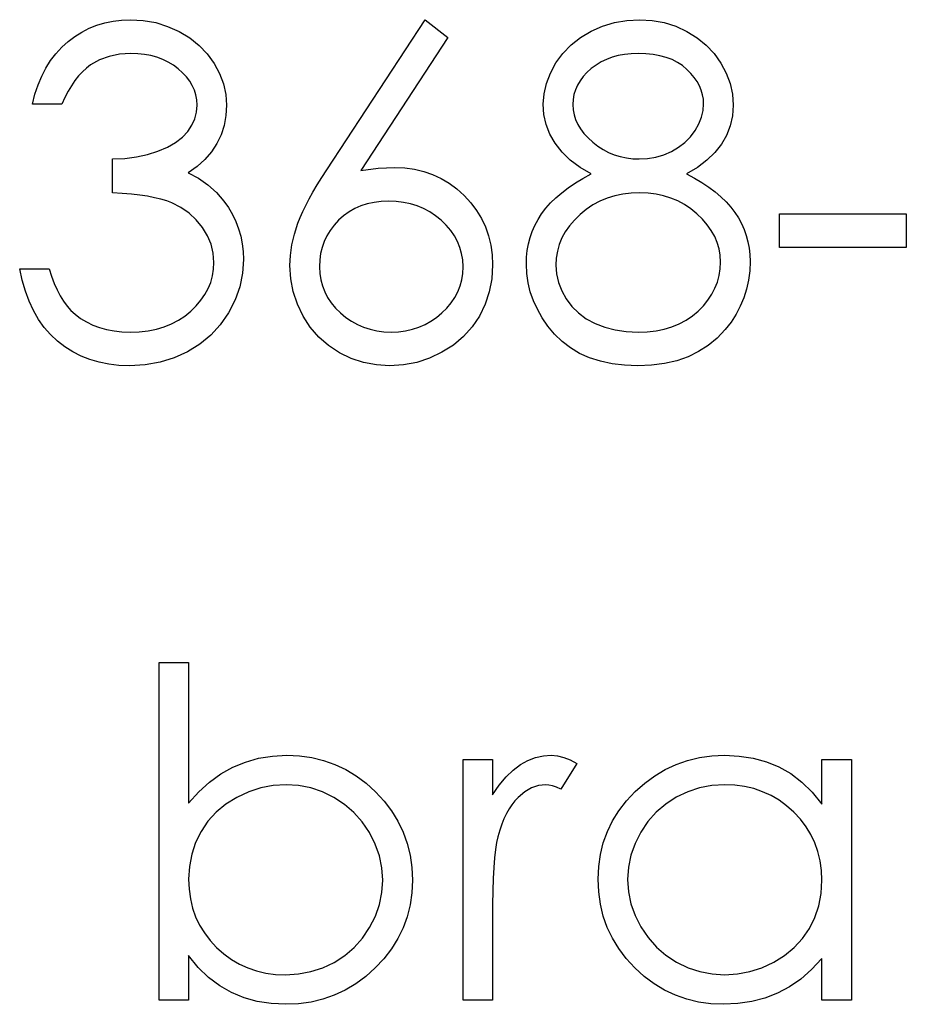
# Model space of a CAD drawing. Header units: inches. Extents: x 1687 to 2505, y -239 to -56.
# Tile 222 of 256: x 1860.222 to 1860.593, y -89.507 to -89.095. Entities that reach past the tile are written whole.
import ezdxf

# ---------------------------------------------------------------- set-up
doc = ezdxf.new("R2010")
doc.units = ezdxf.units.IN
doc.header["$LTSCALE"] = 0.5
doc.header["$MEASUREMENT"] = 0

msp = doc.modelspace()

# ---------------------------------------------------------------- linework, layer by layer
at = {"color": 7, "linetype": 'Continuous'}
for p, q in [((1860.2538, -89.09731), (1860.25714, -89.09632)), ((1860.25714, -89.09632), (1860.26059, -89.0956)), ((1860.26059, -89.0956), (1860.26415, -89.09516)), ((1860.26415, -89.09516), (1860.26785, -89.09502)), ((1860.26785, -89.09502), (1860.27324, -89.09532)), ((1860.27324, -89.09532), (1860.27843, -89.09626)), ((1860.27843, -89.09626), (1860.28342, -89.09781)), ((1860.35, -89.1579), (1860.39113, -89.09502)), ((1860.39113, -89.09502), (1860.40065, -89.1025)), ((1860.46544, -89.09772), (1860.47043, -89.09623)), ((1860.47043, -89.09623), (1860.4756, -89.09532)), ((1860.4756, -89.09532), (1860.48098, -89.09502)), ((1860.48098, -89.09502), (1860.48622, -89.09532)), ((1860.48622, -89.09532), (1860.49125, -89.09623)), ((1860.49125, -89.09623), (1860.49608, -89.09778)), ((1860.24458, -89.10203), (1860.24754, -89.10018)), ((1860.24754, -89.10018), (1860.2506, -89.09861)), ((1860.2506, -89.09861), (1860.2538, -89.09731)), ((1860.28342, -89.09781), (1860.28825, -89.09996)), ((1860.28825, -89.09996), (1860.29272, -89.10264)), ((1860.45619, -89.1025), (1860.46063, -89.09985)), ((1860.46063, -89.09985), (1860.46544, -89.09772)), ((1860.49608, -89.09778), (1860.50071, -89.0999)), ((1860.50071, -89.0999), (1860.50502, -89.10255)), ((1860.23912, -89.10658), (1860.24177, -89.10418)), ((1860.24177, -89.10418), (1860.24458, -89.10203)), ((1860.29272, -89.10264), (1860.29664, -89.10576)), ((1860.40065, -89.1025), (1860.36424, -89.15817)), ((1860.45227, -89.10559), (1860.45619, -89.1025)), ((1860.50502, -89.10255), (1860.5088, -89.10567)), ((1860.23448, -89.11216), (1860.23669, -89.10926)), ((1860.23669, -89.10926), (1860.23912, -89.10658)), ((1860.26802, -89.10915), (1860.26333, -89.10946)), ((1860.27094, -89.10926), (1860.26802, -89.10915)), ((1860.27376, -89.10957), (1860.27094, -89.10926)), ((1860.29664, -89.10576), (1860.30004, -89.10932)), ((1860.30004, -89.10932), (1860.30291, -89.11329)), ((1860.44592, -89.11313), (1860.44885, -89.10912)), ((1860.44885, -89.10912), (1860.45227, -89.10559)), ((1860.47739, -89.10926), (1860.47463, -89.10954)), ((1860.48029, -89.10915), (1860.47739, -89.10926)), ((1860.48354, -89.10926), (1860.48029, -89.10915)), ((1860.48658, -89.10957), (1860.48354, -89.10926)), ((1860.5088, -89.10567), (1860.51211, -89.10921)), ((1860.51211, -89.10921), (1860.51493, -89.11318)), ((1860.23252, -89.11531), (1860.23448, -89.11216)), ((1860.25491, -89.11186), (1860.25118, -89.11398)), ((1860.25894, -89.11037), (1860.25491, -89.11186)), ((1860.26333, -89.10946), (1860.25894, -89.11037)), ((1860.27644, -89.11006), (1860.27376, -89.10957)), ((1860.27898, -89.11075), (1860.27644, -89.11006)), ((1860.28141, -89.11166), (1860.27898, -89.11075)), ((1860.2837, -89.11277), (1860.28141, -89.11166)), ((1860.28585, -89.11406), (1860.2837, -89.11277)), ((1860.30291, -89.11329), (1860.30517, -89.11754)), ((1860.4436, -89.11735), (1860.44592, -89.11313)), ((1860.46486, -89.11271), (1860.46273, -89.11401)), ((1860.46709, -89.11164), (1860.46486, -89.11271)), ((1860.46949, -89.11072), (1860.46709, -89.11164)), ((1860.47201, -89.11003), (1860.46949, -89.11072)), ((1860.47463, -89.10954), (1860.47201, -89.11003)), ((1860.48942, -89.11009), (1860.48658, -89.10957)), ((1860.49207, -89.11081), (1860.48942, -89.11009)), ((1860.49453, -89.11175), (1860.49207, -89.11081)), ((1860.49679, -89.11291), (1860.49453, -89.11175)), ((1860.49884, -89.11426), (1860.49679, -89.11291)), ((1860.51493, -89.11318), (1860.51719, -89.1174)), ((1860.23075, -89.1187), (1860.23252, -89.11531)), ((1860.24779, -89.11683), (1860.24618, -89.11854)), ((1860.24944, -89.11531), (1860.24779, -89.11683)), ((1860.25118, -89.11398), (1860.24944, -89.11531)), ((1860.28787, -89.11558), (1860.28585, -89.11406)), ((1860.28972, -89.11721), (1860.28787, -89.11558)), ((1860.29132, -89.11892), (1860.28972, -89.11721)), ((1860.30517, -89.11754), (1860.3068, -89.12188)), ((1860.44192, -89.12166), (1860.4436, -89.11735)), ((1860.4589, -89.11713), (1860.45732, -89.11881)), ((1860.46072, -89.1155), (1860.4589, -89.11713)), ((1860.46273, -89.11401), (1860.46072, -89.1155)), ((1860.50069, -89.1158), (1860.49884, -89.11426)), ((1860.50234, -89.11749), (1860.50069, -89.1158)), ((1860.50378, -89.1192), (1860.50234, -89.11749)), ((1860.51719, -89.1174), (1860.51879, -89.12177)), ((1860.22924, -89.12235), (1860.23075, -89.1187)), ((1860.24467, -89.1205), (1860.24318, -89.12265)), ((1860.24618, -89.11854), (1860.24467, -89.1205)), ((1860.29267, -89.12072), (1860.29132, -89.11892)), ((1860.29377, -89.12257), (1860.29267, -89.12072)), ((1860.44093, -89.12599), (1860.44192, -89.12166)), ((1860.456, -89.12058), (1860.45489, -89.12243)), ((1860.45732, -89.11881), (1860.456, -89.12058)), ((1860.50496, -89.12094), (1860.50378, -89.1192)), ((1860.50596, -89.12273), (1860.50496, -89.12094)), ((1860.51879, -89.12177), (1860.51976, -89.12621)), ((1860.22791, -89.12621), (1860.22924, -89.12235)), ((1860.2418, -89.125), (1860.24047, -89.12756)), ((1860.24318, -89.12265), (1860.2418, -89.125)), ((1860.29463, -89.12453), (1860.29377, -89.12257)), ((1860.29524, -89.12651), (1860.29463, -89.12453)), ((1860.3068, -89.12188), (1860.30777, -89.12629)), ((1860.45406, -89.12436), (1860.45346, -89.12635)), ((1860.45489, -89.12243), (1860.45406, -89.12436)), ((1860.50673, -89.12458), (1860.50596, -89.12273)), ((1860.50728, -89.12643), (1860.50673, -89.12458)), ((1860.22683, -89.13035), (1860.22791, -89.12621)), ((1860.24047, -89.12756), (1860.2392, -89.13035)), ((1860.29562, -89.12861), (1860.29524, -89.12651)), ((1860.29573, -89.13076), (1860.29562, -89.12861)), ((1860.30777, -89.12629), (1860.3081, -89.13082)), ((1860.44059, -89.13038), (1860.44093, -89.12599)), ((1860.45307, -89.12842), (1860.45296, -89.13057)), ((1860.45346, -89.12635), (1860.45307, -89.12842)), ((1860.50761, -89.12834), (1860.50728, -89.12643)), ((1860.50773, -89.1303), (1860.50761, -89.12834)), ((1860.51976, -89.12621), (1860.52009, -89.13076)), ((1860.2392, -89.13035), (1860.22683, -89.13035)), ((1860.29477, -89.13651), (1860.29548, -89.13369)), ((1860.29548, -89.13369), (1860.29573, -89.13076)), ((1860.3081, -89.13082), (1860.30785, -89.13518)), ((1860.4409, -89.13468), (1860.44059, -89.13038)), ((1860.45296, -89.13057), (1860.4531, -89.13272)), ((1860.4531, -89.13272), (1860.45348, -89.13479)), ((1860.50684, -89.13587), (1860.5075, -89.13308)), ((1860.5075, -89.13308), (1860.50773, -89.1303)), ((1860.52009, -89.13076), (1860.51979, -89.13524)), ((1860.29355, -89.13918), (1860.29477, -89.13651)), ((1860.30785, -89.13518), (1860.30711, -89.13929)), ((1860.44186, -89.13885), (1860.4409, -89.13468)), ((1860.45348, -89.13479), (1860.45412, -89.13684)), ((1860.45412, -89.13684), (1860.45506, -89.13883)), ((1860.50571, -89.13863), (1860.50684, -89.13587)), ((1860.51979, -89.13524), (1860.51888, -89.13946)), ((1860.2896, -89.14418), (1860.29184, -89.14178)), ((1860.29184, -89.14178), (1860.29355, -89.13918)), ((1860.30711, -89.13929), (1860.30584, -89.14319)), ((1860.44341, -89.14288), (1860.44186, -89.13885)), ((1860.45506, -89.13883), (1860.45622, -89.14076)), ((1860.45622, -89.14076), (1860.45765, -89.14266)), ((1860.5022, -89.14404), (1860.50416, -89.14142)), ((1860.50416, -89.14142), (1860.50571, -89.13863)), ((1860.51888, -89.13946), (1860.51733, -89.14343)), ((1860.28339, -89.14832), (1860.28679, -89.14636)), ((1860.28679, -89.14636), (1860.2896, -89.14418)), ((1860.30584, -89.14319), (1860.30407, -89.14686)), ((1860.44562, -89.14677), (1860.44341, -89.14288)), ((1860.45765, -89.14266), (1860.45934, -89.14448)), ((1860.45934, -89.14448), (1860.4613, -89.14628)), ((1860.4613, -89.14628), (1860.46342, -89.14793)), ((1860.49726, -89.1484), (1860.49991, -89.14636)), ((1860.49991, -89.14636), (1860.5022, -89.14404)), ((1860.51733, -89.14343), (1860.51521, -89.14716)), ((1860.275, -89.15149), (1860.27939, -89.15006)), ((1860.27939, -89.15006), (1860.28339, -89.14832)), ((1860.30181, -89.15028), (1860.29904, -89.15348)), ((1860.30407, -89.14686), (1860.30181, -89.15028)), ((1860.44846, -89.15045), (1860.44562, -89.14677)), ((1860.45191, -89.15379), (1860.44846, -89.15045)), ((1860.46342, -89.14793), (1860.46566, -89.14937)), ((1860.46566, -89.14937), (1860.46795, -89.15056)), ((1860.46795, -89.15056), (1860.47035, -89.15155)), ((1860.49103, -89.15152), (1860.49425, -89.15014)), ((1860.49425, -89.15014), (1860.49726, -89.1484)), ((1860.51245, -89.15064), (1860.50911, -89.15384)), ((1860.51521, -89.14716), (1860.51245, -89.15064)), ((1860.2604, -89.15332), (1860.26551, -89.15312)), ((1860.2604, -89.16745), (1860.2604, -89.15332)), ((1860.26551, -89.15312), (1860.27037, -89.15249)), ((1860.27037, -89.15249), (1860.275, -89.15149)), ((1860.29904, -89.15348), (1860.29579, -89.15644)), ((1860.456, -89.15685), (1860.45191, -89.15379)), ((1860.47035, -89.15155), (1860.47283, -89.15232)), ((1860.47283, -89.15232), (1860.4754, -89.15288)), ((1860.4754, -89.15288), (1860.47805, -89.15321)), ((1860.47805, -89.15321), (1860.48078, -89.15332)), ((1860.48078, -89.15332), (1860.48429, -89.15312)), ((1860.48429, -89.15312), (1860.48771, -89.15252)), ((1860.48771, -89.15252), (1860.49103, -89.15152)), ((1860.50911, -89.15384), (1860.5051, -89.15685)), ((1860.29579, -89.15644), (1860.29201, -89.15917)), ((1860.34793, -89.1611), (1860.35, -89.1579)), ((1860.36424, -89.15817), (1860.37153, -89.15718)), ((1860.37153, -89.15718), (1860.37851, -89.15685)), ((1860.37851, -89.15685), (1860.38271, -89.15704)), ((1860.38271, -89.15704), (1860.38674, -89.1576)), ((1860.38674, -89.1576), (1860.3906, -89.15851)), ((1860.3906, -89.15851), (1860.3943, -89.1598)), ((1860.46072, -89.15958), (1860.456, -89.15685)), ((1860.5051, -89.15685), (1860.50052, -89.15958)), ((1860.29201, -89.15917), (1860.29634, -89.1614)), ((1860.29634, -89.1614), (1860.30029, -89.16411)), ((1860.346, -89.16419), (1860.34793, -89.1611)), ((1860.3943, -89.1598), (1860.39784, -89.16146)), ((1860.39784, -89.16146), (1860.40123, -89.16347)), ((1860.45404, -89.16336), (1860.45724, -89.16143)), ((1860.45724, -89.16143), (1860.46072, -89.15958)), ((1860.50052, -89.15958), (1860.50389, -89.16138)), ((1860.50389, -89.16138), (1860.50701, -89.16323)), ((1860.30029, -89.16411), (1860.30382, -89.16728)), ((1860.34426, -89.16715), (1860.346, -89.16419)), ((1860.40123, -89.16347), (1860.40443, -89.16588)), ((1860.40443, -89.16588), (1860.4075, -89.16864)), ((1860.44835, -89.16742), (1860.45106, -89.16535)), ((1860.45106, -89.16535), (1860.45404, -89.16336)), ((1860.50701, -89.16323), (1860.50988, -89.16516)), ((1860.50988, -89.16516), (1860.51253, -89.16712)), ((1860.51253, -89.16712), (1860.51496, -89.16916)), ((1860.26446, -89.1677), (1860.2604, -89.16745)), ((1860.26827, -89.16803), (1860.26446, -89.1677)), ((1860.27177, -89.16844), (1860.26827, -89.16803)), ((1860.275, -89.16894), (1860.27177, -89.16844)), ((1860.27798, -89.16952), (1860.275, -89.16894)), ((1860.28066, -89.17015), (1860.27798, -89.16952)), ((1860.28309, -89.1709), (1860.28066, -89.17015)), ((1860.28522, -89.17173), (1860.28309, -89.1709)), ((1860.30382, -89.16728), (1860.30694, -89.17093)), ((1860.30694, -89.17093), (1860.30887, -89.17369)), ((1860.34125, -89.17275), (1860.34266, -89.17002)), ((1860.34266, -89.17002), (1860.34426, -89.16715)), ((1860.37277, -89.17112), (1860.36979, -89.17148)), ((1860.37592, -89.17098), (1860.37277, -89.17112)), ((1860.37909, -89.17112), (1860.37592, -89.17098)), ((1860.38213, -89.17148), (1860.37909, -89.17112)), ((1860.4075, -89.16864), (1860.41029, -89.17167)), ((1860.44363, -89.17173), (1860.44587, -89.16955)), ((1860.44587, -89.16955), (1860.44835, -89.16742)), ((1860.46428, -89.17101), (1860.46135, -89.17258)), ((1860.46734, -89.16971), (1860.46428, -89.17101)), ((1860.47054, -89.16872), (1860.46734, -89.16971)), ((1860.47391, -89.16803), (1860.47054, -89.16872)), ((1860.47742, -89.16759), (1860.47391, -89.16803)), ((1860.48109, -89.16745), (1860.47742, -89.16759)), ((1860.48451, -89.16759), (1860.48109, -89.16745)), ((1860.4878, -89.168), (1860.48451, -89.16759)), ((1860.49097, -89.16869), (1860.4878, -89.168)), ((1860.49401, -89.16966), (1860.49097, -89.16869)), ((1860.49693, -89.1709), (1860.49401, -89.16966)), ((1860.49972, -89.17242), (1860.49693, -89.1709)), ((1860.51496, -89.16916), (1860.51714, -89.17129)), ((1860.28902, -89.17366), (1860.28522, -89.17173)), ((1860.29245, -89.17601), (1860.28902, -89.17366)), ((1860.30887, -89.17369), (1860.31053, -89.17656)), ((1860.3389, -89.17786), (1860.33998, -89.17534)), ((1860.33998, -89.17534), (1860.34125, -89.17275)), ((1860.3617, -89.1741), (1860.35933, -89.17548)), ((1860.36424, -89.17297), (1860.3617, -89.1741)), ((1860.36695, -89.17211), (1860.36424, -89.17297)), ((1860.36979, -89.17148), (1860.36695, -89.17211)), ((1860.38506, -89.17211), (1860.38213, -89.17148)), ((1860.38787, -89.17297), (1860.38506, -89.17211)), ((1860.39055, -89.1741), (1860.38787, -89.17297)), ((1860.39312, -89.17548), (1860.39055, -89.1741)), ((1860.41029, -89.17167), (1860.41272, -89.17487)), ((1860.41272, -89.17487), (1860.41476, -89.17824)), ((1860.43993, -89.17628), (1860.44167, -89.17396)), ((1860.44167, -89.17396), (1860.44363, -89.17173)), ((1860.45859, -89.17443), (1860.456, -89.17656)), ((1860.46135, -89.17258), (1860.45859, -89.17443)), ((1860.50237, -89.17421), (1860.49972, -89.17242)), ((1860.50491, -89.17628), (1860.50237, -89.17421)), ((1860.51714, -89.17129), (1860.51907, -89.17344)), ((1860.51907, -89.17344), (1860.52078, -89.17568)), ((1860.29543, -89.17879), (1860.29245, -89.17601)), ((1860.29802, -89.182), (1860.29543, -89.17879)), ((1860.31053, -89.17656), (1860.31196, -89.17948)), ((1860.31196, -89.17948), (1860.31312, -89.18252)), ((1860.33797, -89.18023), (1860.3389, -89.17786)), ((1860.355, -89.17899), (1860.35312, -89.18103)), ((1860.35709, -89.17711), (1860.355, -89.17899)), ((1860.35933, -89.17548), (1860.35709, -89.17711)), ((1860.39557, -89.17711), (1860.39312, -89.17548)), ((1860.39792, -89.17899), (1860.39557, -89.17711)), ((1860.40005, -89.18103), (1860.39792, -89.17899)), ((1860.41476, -89.17824), (1860.41641, -89.18178)), ((1860.43714, -89.18111), (1860.43844, -89.17866)), ((1860.43844, -89.17866), (1860.43993, -89.17628)), ((1860.45362, -89.17888), (1860.45158, -89.18128)), ((1860.456, -89.17656), (1860.45362, -89.17888)), ((1860.50723, -89.17852), (1860.50491, -89.17628)), ((1860.50924, -89.18084), (1860.50723, -89.17852)), ((1860.52078, -89.17568), (1860.52227, -89.17797)), ((1860.52227, -89.17797), (1860.52357, -89.18034)), ((1860.53952, -89.17628), (1860.59252, -89.17628)), ((1860.53952, -89.19042), (1860.53952, -89.17628)), ((1860.59252, -89.17628), (1860.59252, -89.19042)), ((1860.30012, -89.18545), (1860.29802, -89.182)), ((1860.31312, -89.18252), (1860.31401, -89.18561)), ((1860.3365, -89.18481), (1860.33797, -89.18023)), ((1860.35149, -89.18321), (1860.35011, -89.18547)), ((1860.35312, -89.18103), (1860.35149, -89.18321)), ((1860.40189, -89.18321), (1860.40005, -89.18103)), ((1860.40347, -89.18547), (1860.40189, -89.18321)), ((1860.41641, -89.18178), (1860.41771, -89.1855)), ((1860.43513, -89.18622), (1860.43604, -89.18363)), ((1860.43604, -89.18363), (1860.43714, -89.18111)), ((1860.45158, -89.18128), (1860.44984, -89.18379)), ((1860.51093, -89.18324), (1860.50924, -89.18084)), ((1860.51234, -89.18572), (1860.51093, -89.18324)), ((1860.52357, -89.18034), (1860.52467, -89.1828)), ((1860.52467, -89.1828), (1860.52556, -89.18531)), ((1860.30161, -89.18904), (1860.30012, -89.18545)), ((1860.31401, -89.18561), (1860.31464, -89.18879)), ((1860.33545, -89.18928), (1860.3365, -89.18481)), ((1860.35011, -89.18547), (1860.34898, -89.18785)), ((1860.40477, -89.18785), (1860.40347, -89.18547)), ((1860.41771, -89.1855), (1860.41865, -89.18939)), ((1860.43444, -89.1889), (1860.43513, -89.18622)), ((1860.44843, -89.18639), (1860.4473, -89.18909)), ((1860.44984, -89.18379), (1860.44843, -89.18639)), ((1860.51341, -89.18829), (1860.51234, -89.18572)), ((1860.52556, -89.18531), (1860.52627, -89.18793)), ((1860.3025, -89.19276), (1860.30161, -89.18904)), ((1860.31464, -89.18879), (1860.31503, -89.19207)), ((1860.33482, -89.19367), (1860.33545, -89.18928)), ((1860.3481, -89.19033), (1860.34746, -89.19293)), ((1860.34898, -89.18785), (1860.3481, -89.19033)), ((1860.40576, -89.19033), (1860.40477, -89.18785)), ((1860.40645, -89.19293), (1860.40576, -89.19033)), ((1860.41865, -89.18939), (1860.4192, -89.19345)), ((1860.43364, -89.19445), (1860.43394, -89.19163)), ((1860.43394, -89.19163), (1860.43444, -89.1889)), ((1860.4473, -89.18909), (1860.44653, -89.19188)), ((1860.51418, -89.19094), (1860.51341, -89.18829)), ((1860.51463, -89.19364), (1860.51418, -89.19094)), ((1860.52627, -89.18793), (1860.52677, -89.19061)), ((1860.52677, -89.19061), (1860.52705, -89.19337)), ((1860.59252, -89.19042), (1860.53952, -89.19042)), ((1860.3028, -89.1966), (1860.3025, -89.19276)), ((1860.31517, -89.19541), (1860.31478, -89.20118)), ((1860.31503, -89.19207), (1860.31517, -89.19541)), ((1860.3346, -89.19792), (1860.33482, -89.19367)), ((1860.3471, -89.1956), (1860.34696, -89.19842)), ((1860.34746, -89.19293), (1860.3471, -89.1956)), ((1860.40689, -89.1956), (1860.40645, -89.19293)), ((1860.40703, -89.19842), (1860.40689, -89.1956)), ((1860.4192, -89.19345), (1860.4194, -89.19768)), ((1860.43353, -89.19734), (1860.43364, -89.19445)), ((1860.44606, -89.19478), (1860.44589, -89.19776)), ((1860.44653, -89.19188), (1860.44606, -89.19478)), ((1860.51479, -89.19646), (1860.51463, -89.19364)), ((1860.52705, -89.19337), (1860.52716, -89.19621)), ((1860.22258, -89.20411), (1860.22154, -89.19925)), ((1860.22154, -89.19925), (1860.2339, -89.19925)), ((1860.2339, -89.19925), (1860.2349, -89.20242)), ((1860.30219, -89.20226), (1860.30266, -89.19947)), ((1860.30266, -89.19947), (1860.3028, -89.1966)), ((1860.33496, -89.20347), (1860.3346, -89.19792)), ((1860.34696, -89.19842), (1860.3471, -89.20121)), ((1860.40689, -89.20121), (1860.40703, -89.19842)), ((1860.4194, -89.19768), (1860.41906, -89.20344)), ((1860.43372, -89.20129), (1860.43353, -89.19734)), ((1860.44589, -89.19776), (1860.44617, -89.20146)), ((1860.51421, -89.20215), (1860.51465, -89.19936)), ((1860.51465, -89.19936), (1860.51479, -89.19646)), ((1860.52716, -89.19621), (1860.52699, -89.20019)), ((1860.22391, -89.20863), (1860.22258, -89.20411)), ((1860.2349, -89.20242), (1860.23597, -89.20538)), ((1860.30145, -89.20496), (1860.30219, -89.20226)), ((1860.31478, -89.20118), (1860.31359, -89.20681)), ((1860.33598, -89.20885), (1860.33496, -89.20347)), ((1860.3471, -89.20121), (1860.34752, -89.20386)), ((1860.34752, -89.20386), (1860.34821, -89.20645)), ((1860.40579, -89.20645), (1860.40648, -89.20386)), ((1860.40648, -89.20386), (1860.40689, -89.20121)), ((1860.41906, -89.20344), (1860.41801, -89.20894)), ((1860.43427, -89.20516), (1860.43372, -89.20129)), ((1860.44617, -89.20146), (1860.44697, -89.20502)), ((1860.51347, -89.20485), (1860.51421, -89.20215)), ((1860.5265, -89.20405), (1860.5257, -89.20781)), ((1860.52699, -89.20019), (1860.5265, -89.20405)), ((1860.23597, -89.20538), (1860.23719, -89.20811)), ((1860.23719, -89.20811), (1860.23848, -89.21059)), ((1860.29904, -89.21007), (1860.3004, -89.20756)), ((1860.3004, -89.20756), (1860.30145, -89.20496)), ((1860.31359, -89.20681), (1860.31163, -89.21233)), ((1860.34821, -89.20645), (1860.34917, -89.20891)), ((1860.40482, -89.20891), (1860.40579, -89.20645)), ((1860.43518, -89.20894), (1860.43427, -89.20516)), ((1860.44697, -89.20502), (1860.44832, -89.20852)), ((1860.51115, -89.20996), (1860.51245, -89.20745)), ((1860.51245, -89.20745), (1860.51347, -89.20485)), ((1860.5257, -89.20781), (1860.52456, -89.21142)), ((1860.22548, -89.21288), (1860.22391, -89.20863)), ((1860.23848, -89.21059), (1860.23986, -89.21286)), ((1860.29543, -89.21479), (1860.29739, -89.21247)), ((1860.29739, -89.21247), (1860.29904, -89.21007)), ((1860.31163, -89.21233), (1860.30887, -89.21769)), ((1860.33772, -89.21404), (1860.33598, -89.20885)), ((1860.34917, -89.20891), (1860.35039, -89.21128)), ((1860.35039, -89.21128), (1860.35191, -89.21352)), ((1860.40209, -89.21352), (1860.40358, -89.21128)), ((1860.40358, -89.21128), (1860.40482, -89.20891)), ((1860.41801, -89.20894), (1860.4163, -89.21413)), ((1860.43648, -89.21264), (1860.43518, -89.20894)), ((1860.44832, -89.20852), (1860.4502, -89.21189)), ((1860.4502, -89.21189), (1860.45257, -89.21504)), ((1860.50761, -89.21473), (1860.50952, -89.21239)), ((1860.50952, -89.21239), (1860.51115, -89.20996)), ((1860.52456, -89.21142), (1860.52307, -89.21495)), ((1860.22733, -89.2168), (1860.22548, -89.21288)), ((1860.23986, -89.21286), (1860.24138, -89.2149)), ((1860.24138, -89.2149), (1860.24298, -89.21672)), ((1860.29317, -89.21702), (1860.29543, -89.21479)), ((1860.34012, -89.2191), (1860.33772, -89.21404)), ((1860.35191, -89.21352), (1860.35367, -89.2157)), ((1860.35367, -89.2157), (1860.35574, -89.21774)), ((1860.39822, -89.21774), (1860.40029, -89.2157)), ((1860.40029, -89.2157), (1860.40209, -89.21352)), ((1860.4163, -89.21413), (1860.41387, -89.21907)), ((1860.43817, -89.21625), (1860.43648, -89.21264)), ((1860.44018, -89.21979), (1860.43817, -89.21625)), ((1860.45257, -89.21504), (1860.45539, -89.21777)), ((1860.50543, -89.21697), (1860.50761, -89.21473)), ((1860.52307, -89.21495), (1860.52128, -89.21832)), ((1860.22943, -89.22045), (1860.22733, -89.2168)), ((1860.2318, -89.22379), (1860.22943, -89.22045)), ((1860.24298, -89.21672), (1860.24469, -89.21829)), ((1860.24469, -89.21829), (1860.24704, -89.22003)), ((1860.24704, -89.22003), (1860.24952, -89.22155)), ((1860.28798, -89.22083), (1860.29065, -89.21907)), ((1860.29065, -89.21907), (1860.29317, -89.21702)), ((1860.30887, -89.21769), (1860.30545, -89.22268)), ((1860.34313, -89.22376), (1860.34012, -89.2191)), ((1860.35574, -89.21774), (1860.35801, -89.21962)), ((1860.35801, -89.21962), (1860.36038, -89.22125)), ((1860.39361, -89.22125), (1860.39596, -89.21962)), ((1860.39596, -89.21962), (1860.39822, -89.21774)), ((1860.41387, -89.21907), (1860.41084, -89.22359)), ((1860.44258, -89.22324), (1860.44018, -89.21979)), ((1860.45539, -89.21777), (1860.45862, -89.22017)), ((1860.45862, -89.22017), (1860.46229, -89.22216)), ((1860.50036, -89.22081), (1860.50301, -89.21904)), ((1860.50301, -89.21904), (1860.50543, -89.21697)), ((1860.52128, -89.21832), (1860.51918, -89.22161)), ((1860.23443, -89.22682), (1860.2318, -89.22379)), ((1860.24952, -89.22155), (1860.25217, -89.22285)), ((1860.25217, -89.22285), (1860.25496, -89.22387)), ((1860.25496, -89.22387), (1860.25792, -89.2247)), ((1860.25792, -89.2247), (1860.26104, -89.22528)), ((1860.27525, -89.2252), (1860.27873, -89.22453)), ((1860.27873, -89.22453), (1860.28201, -89.22357)), ((1860.28201, -89.22357), (1860.28508, -89.22235)), ((1860.28508, -89.22235), (1860.28798, -89.22083)), ((1860.30545, -89.22268), (1860.30147, -89.22707)), ((1860.34669, -89.22787), (1860.34313, -89.22376)), ((1860.36038, -89.22125), (1860.36286, -89.22263)), ((1860.36286, -89.22263), (1860.36546, -89.22373)), ((1860.36546, -89.22373), (1860.36816, -89.22462)), ((1860.36816, -89.22462), (1860.37101, -89.22525)), ((1860.38299, -89.22525), (1860.38583, -89.22462)), ((1860.38583, -89.22462), (1860.38853, -89.22373)), ((1860.38853, -89.22373), (1860.39113, -89.22263)), ((1860.39113, -89.22263), (1860.39361, -89.22125)), ((1860.41084, -89.22359), (1860.40719, -89.22762)), ((1860.44537, -89.2266), (1860.44258, -89.22324)), ((1860.46229, -89.22216), (1860.46635, -89.22373)), ((1860.46635, -89.22373), (1860.47068, -89.22484)), ((1860.47068, -89.22484), (1860.47535, -89.22553)), ((1860.4878, -89.2252), (1860.49125, -89.22451)), ((1860.49125, -89.22451), (1860.49448, -89.22354)), ((1860.49448, -89.22354), (1860.49751, -89.22232)), ((1860.49751, -89.22232), (1860.50036, -89.22081)), ((1860.51672, -89.22475), (1860.51336, -89.22829)), ((1860.51918, -89.22161), (1860.51672, -89.22475)), ((1860.23732, -89.22956), (1860.23443, -89.22682)), ((1860.26104, -89.22528), (1860.26429, -89.22564)), ((1860.26429, -89.22564), (1860.26772, -89.22575)), ((1860.26772, -89.22575), (1860.27158, -89.22561)), ((1860.27158, -89.22561), (1860.27525, -89.2252)), ((1860.30147, -89.22707), (1860.29689, -89.23088)), ((1860.35075, -89.23143), (1860.34669, -89.22787)), ((1860.37101, -89.22525), (1860.37393, -89.22561)), ((1860.37393, -89.22561), (1860.377, -89.22575)), ((1860.377, -89.22575), (1860.38006, -89.22561)), ((1860.38006, -89.22561), (1860.38299, -89.22525)), ((1860.40719, -89.22762), (1860.403, -89.23119)), ((1860.44852, -89.22972), (1860.44537, -89.2266)), ((1860.47535, -89.22553), (1860.48029, -89.22575)), ((1860.48029, -89.22575), (1860.48415, -89.22561)), ((1860.48415, -89.22561), (1860.4878, -89.2252)), ((1860.51336, -89.22829), (1860.50966, -89.23138)), ((1860.24044, -89.23199), (1860.23732, -89.22956)), ((1860.24376, -89.23408), (1860.24044, -89.23199)), ((1860.29689, -89.23088), (1860.29176, -89.23408)), ((1860.35533, -89.23444), (1860.35075, -89.23143)), ((1860.403, -89.23119), (1860.3982, -89.23425)), ((1860.45199, -89.2324), (1860.44852, -89.22972)), ((1860.4558, -89.23469), (1860.45199, -89.2324)), ((1860.50966, -89.23138), (1860.5056, -89.23397)), ((1860.24723, -89.23585), (1860.24376, -89.23408)), ((1860.2509, -89.23729), (1860.24723, -89.23585)), ((1860.28618, -89.23662), (1860.28027, -89.23842)), ((1860.29176, -89.23408), (1860.28618, -89.23662)), ((1860.36027, -89.23682), (1860.35533, -89.23444)), ((1860.36543, -89.23853), (1860.36027, -89.23682)), ((1860.39303, -89.23671), (1860.38765, -89.23847)), ((1860.3982, -89.23425), (1860.39303, -89.23671)), ((1860.46, -89.23657), (1860.4558, -89.23469)), ((1860.4645, -89.238), (1860.46, -89.23657)), ((1860.50118, -89.2361), (1860.49644, -89.23775)), ((1860.5056, -89.23397), (1860.50118, -89.2361)), ((1860.25477, -89.23842), (1860.2509, -89.23729)), ((1860.25883, -89.23925), (1860.25477, -89.23842)), ((1860.26308, -89.23971), (1860.25883, -89.23925)), ((1860.26749, -89.23988), (1860.26308, -89.23971)), ((1860.27404, -89.23952), (1860.26749, -89.23988)), ((1860.28027, -89.23842), (1860.27404, -89.23952)), ((1860.37079, -89.23955), (1860.36543, -89.23853)), ((1860.37633, -89.23988), (1860.37079, -89.23955)), ((1860.3821, -89.23952), (1860.37633, -89.23988)), ((1860.38765, -89.23847), (1860.3821, -89.23952)), ((1860.46938, -89.23905), (1860.4645, -89.238)), ((1860.4746, -89.23966), (1860.46938, -89.23905)), ((1860.48015, -89.23988), (1860.4746, -89.23966)), ((1860.48592, -89.23963), (1860.48015, -89.23988)), ((1860.49136, -89.23894), (1860.48592, -89.23963)), ((1860.49644, -89.23775), (1860.49136, -89.23894)), ((1860.27983, -89.50538), (1860.27983, -89.36405)), ((1860.27983, -89.36405), (1860.2922, -89.36405)), ((1860.2922, -89.36405), (1860.2922, -89.42295)), ((1860.31075, -89.40791), (1860.31602, -89.40573)), ((1860.31602, -89.40573), (1860.32151, -89.40416)), ((1860.32151, -89.40416), (1860.32728, -89.40322)), ((1860.32728, -89.40322), (1860.33327, -89.40291)), ((1860.33327, -89.40291), (1860.3386, -89.40316)), ((1860.3386, -89.40316), (1860.34376, -89.40388)), ((1860.34376, -89.40388), (1860.3487, -89.40507)), ((1860.3487, -89.40507), (1860.35345, -89.40672)), ((1860.40703, -89.40468), (1860.4194, -89.40468)), ((1860.40703, -89.50538), (1860.40703, -89.40468)), ((1860.4194, -89.40468), (1860.4194, -89.4195)), ((1860.4311, -89.40683), (1860.43422, -89.40512)), ((1860.43422, -89.40512), (1860.43742, -89.40388)), ((1860.43742, -89.40388), (1860.44065, -89.40316)), ((1860.44065, -89.40316), (1860.44396, -89.40291)), ((1860.44396, -89.40291), (1860.44653, -89.40313)), ((1860.44653, -89.40313), (1860.44918, -89.40377)), ((1860.44918, -89.40377), (1860.45191, -89.40485)), ((1860.45191, -89.40485), (1860.45473, -89.40636)), ((1860.49619, -89.40672), (1860.50096, -89.40504)), ((1860.50096, -89.40504), (1860.50593, -89.40385)), ((1860.50593, -89.40385), (1860.51109, -89.40316)), ((1860.51109, -89.40316), (1860.51645, -89.40291)), ((1860.51645, -89.40291), (1860.5226, -89.40322)), ((1860.5226, -89.40322), (1860.52846, -89.40413)), ((1860.52846, -89.40413), (1860.534, -89.40567)), ((1860.534, -89.40567), (1860.53925, -89.4078)), ((1860.55719, -89.42331), (1860.55719, -89.40468)), ((1860.55719, -89.40468), (1860.56956, -89.40468)), ((1860.56956, -89.40468), (1860.56956, -89.50538)), ((1860.30575, -89.41072), (1860.31075, -89.40791)), ((1860.35345, -89.40672), (1860.35798, -89.40888)), ((1860.35798, -89.40888), (1860.36234, -89.4115)), ((1860.42511, -89.41194), (1860.42806, -89.4091)), ((1860.42806, -89.4091), (1860.4311, -89.40683)), ((1860.45473, -89.40636), (1860.44794, -89.41707)), ((1860.48724, -89.41147), (1860.49161, -89.40885)), ((1860.49161, -89.40885), (1860.49619, -89.40672)), ((1860.53925, -89.4078), (1860.54419, -89.41059)), ((1860.29648, -89.41823), (1860.30098, -89.41418)), ((1860.30098, -89.41418), (1860.30575, -89.41072)), ((1860.36234, -89.4115), (1860.36648, -89.41459)), ((1860.42221, -89.41542), (1860.42511, -89.41194)), ((1860.48305, -89.41456), (1860.48724, -89.41147)), ((1860.54419, -89.41059), (1860.54885, -89.41412)), ((1860.54885, -89.41412), (1860.55316, -89.41834)), ((1860.2922, -89.42295), (1860.29648, -89.41823)), ((1860.31735, -89.41823), (1860.3124, -89.42055)), ((1860.32242, -89.4166), (1860.31735, -89.41823)), ((1860.32761, -89.41561), (1860.32242, -89.4166)), ((1860.33297, -89.41528), (1860.32761, -89.41561)), ((1860.33821, -89.41561), (1860.33297, -89.41528)), ((1860.34329, -89.4166), (1860.33821, -89.41561)), ((1860.34823, -89.41823), (1860.34329, -89.4166)), ((1860.35298, -89.42055), (1860.34823, -89.41823)), ((1860.36648, -89.41459), (1860.37043, -89.41818)), ((1860.37043, -89.41818), (1860.37404, -89.4221)), ((1860.4194, -89.4195), (1860.42221, -89.41542)), ((1860.43289, -89.41826), (1860.43008, -89.42058)), ((1860.43574, -89.4166), (1860.43289, -89.41826)), ((1860.43866, -89.41561), (1860.43574, -89.4166)), ((1860.44162, -89.41528), (1860.43866, -89.41561)), ((1860.44297, -89.41539), (1860.44162, -89.41528)), ((1860.44449, -89.41572), (1860.44297, -89.41539)), ((1860.44614, -89.4163), (1860.44449, -89.41572)), ((1860.44794, -89.41707), (1860.44614, -89.4163)), ((1860.47543, -89.42201), (1860.47907, -89.41812)), ((1860.47907, -89.41812), (1860.48305, -89.41456)), ((1860.50105, -89.41821), (1860.49627, -89.42047)), ((1860.50601, -89.41658), (1860.50105, -89.41821)), ((1860.5112, -89.41561), (1860.50601, -89.41658)), ((1860.51661, -89.41528), (1860.5112, -89.41561)), ((1860.52081, -89.41544), (1860.51661, -89.41528)), ((1860.52484, -89.416), (1860.52081, -89.41544)), ((1860.5287, -89.41688), (1860.52484, -89.416)), ((1860.5324, -89.41815), (1860.5287, -89.41688)), ((1860.53591, -89.41975), (1860.5324, -89.41815)), ((1860.55316, -89.41834), (1860.55719, -89.42331)), ((1860.3124, -89.42055), (1860.30782, -89.42342)), ((1860.35743, -89.42345), (1860.35298, -89.42055)), ((1860.37404, -89.4221), (1860.37716, -89.42621)), ((1860.42872, -89.42199), (1860.42746, -89.42359)), ((1860.43008, -89.42058), (1860.42872, -89.42199)), ((1860.47228, -89.42613), (1860.47543, -89.42201)), ((1860.49627, -89.42047), (1860.49185, -89.42331)), ((1860.53928, -89.42171), (1860.53591, -89.41975)), ((1860.54245, -89.42406), (1860.53928, -89.42171)), ((1860.30379, -89.42673), (1860.30031, -89.43052)), ((1860.30782, -89.42342), (1860.30379, -89.42673)), ((1860.3614, -89.42687), (1860.35743, -89.42345)), ((1860.37716, -89.42621), (1860.37981, -89.43054)), ((1860.4263, -89.42535), (1860.42519, -89.42731)), ((1860.42746, -89.42359), (1860.4263, -89.42535)), ((1860.46963, -89.43041), (1860.47228, -89.42613)), ((1860.48791, -89.42671), (1860.48443, -89.4306)), ((1860.49185, -89.42331), (1860.48791, -89.42671)), ((1860.54546, -89.42673), (1860.54245, -89.42406)), ((1860.54822, -89.42969), (1860.54546, -89.42673)), ((1860.30031, -89.43052), (1860.29742, -89.43477)), ((1860.36488, -89.43082), (1860.3614, -89.42687)), ((1860.36789, -89.43529), (1860.36488, -89.43082)), ((1860.37981, -89.43054), (1860.38199, -89.43507)), ((1860.42417, -89.42947), (1860.42323, -89.43179)), ((1860.42519, -89.42731), (1860.42417, -89.42947)), ((1860.46745, -89.43488), (1860.46963, -89.43041)), ((1860.48443, -89.4306), (1860.48142, -89.43504)), ((1860.55059, -89.43281), (1860.54822, -89.42969)), ((1860.29742, -89.43477), (1860.29513, -89.43938)), ((1860.42238, -89.4343), (1860.4216, -89.43698)), ((1860.42323, -89.43179), (1860.42238, -89.4343)), ((1860.46574, -89.43957), (1860.46745, -89.43488)), ((1860.55261, -89.43612), (1860.55059, -89.43281)), ((1860.37032, -89.44009), (1860.36789, -89.43529)), ((1860.38199, -89.43507), (1860.38368, -89.43979)), ((1860.4216, -89.43698), (1860.42108, -89.43938)), ((1860.48142, -89.43504), (1860.47902, -89.43979)), ((1860.55426, -89.4396), (1860.55261, -89.43612)), ((1860.29513, -89.43938), (1860.2935, -89.44423)), ((1860.37208, -89.44501), (1860.37032, -89.44009)), ((1860.38368, -89.43979), (1860.38486, -89.44473)), ((1860.42064, -89.44233), (1860.42025, -89.44584)), ((1860.42108, -89.43938), (1860.42064, -89.44233)), ((1860.46453, -89.44443), (1860.46574, -89.43957)), ((1860.47902, -89.43979), (1860.47731, -89.4447)), ((1860.55553, -89.44324), (1860.55426, -89.4396)), ((1860.55644, -89.44708), (1860.55553, -89.44324)), ((1860.2935, -89.44423), (1860.29253, -89.4494)), ((1860.3731, -89.45006), (1860.37208, -89.44501)), ((1860.38486, -89.44473), (1860.38558, -89.44987)), ((1860.42025, -89.44584), (1860.41995, -89.44989)), ((1860.46381, -89.44951), (1860.46453, -89.44443)), ((1860.47731, -89.4447), (1860.47626, -89.44973)), ((1860.557, -89.45108), (1860.55644, -89.44708)), ((1860.29253, -89.4494), (1860.2922, -89.45483)), ((1860.37346, -89.45522), (1860.3731, -89.45006)), ((1860.38558, -89.44987), (1860.38583, -89.45522)), ((1860.41995, -89.44989), (1860.4197, -89.45448)), ((1860.46356, -89.45475), (1860.46381, -89.44951)), ((1860.47626, -89.44973), (1860.47593, -89.45489)), ((1860.55719, -89.45525), (1860.557, -89.45108)), ((1860.2922, -89.45483), (1860.29239, -89.459)), ((1860.37313, -89.46038), (1860.37346, -89.45522)), ((1860.38583, -89.45522), (1860.38558, -89.46049)), ((1860.4197, -89.45448), (1860.41953, -89.45961)), ((1860.46381, -89.46011), (1860.46356, -89.45475)), ((1860.47593, -89.45489), (1860.47629, -89.46002)), ((1860.55686, -89.46071), (1860.55719, -89.45525)), ((1860.29239, -89.459), (1860.29294, -89.46301)), ((1860.41953, -89.45961), (1860.41942, -89.4653)), ((1860.29294, -89.46301), (1860.29386, -89.46684)), ((1860.37208, -89.46538), (1860.37313, -89.46038)), ((1860.38558, -89.46049), (1860.38486, -89.46557)), ((1860.46453, -89.46527), (1860.46381, -89.46011)), ((1860.47629, -89.46002), (1860.47731, -89.46505)), ((1860.55589, -89.46588), (1860.55686, -89.46071)), ((1860.29386, -89.46684), (1860.29513, -89.47049)), ((1860.37037, -89.47029), (1860.37208, -89.46538)), ((1860.38486, -89.46557), (1860.38365, -89.47046)), ((1860.41942, -89.4653), (1860.4194, -89.47153)), ((1860.46571, -89.47021), (1860.46453, -89.46527)), ((1860.47731, -89.46505), (1860.47905, -89.46996)), ((1860.55424, -89.47079), (1860.55589, -89.46588)), ((1860.29513, -89.47049), (1860.29678, -89.47396)), ((1860.36794, -89.47504), (1860.37037, -89.47029)), ((1860.38365, -89.47046), (1860.38194, -89.47515)), ((1860.4194, -89.47153), (1860.4194, -89.50538)), ((1860.4674, -89.47496), (1860.46571, -89.47021)), ((1860.47905, -89.46996), (1860.48147, -89.47476)), ((1860.55195, -89.4754), (1860.55424, -89.47079)), ((1860.29678, -89.47396), (1860.2988, -89.47728)), ((1860.36496, -89.47946), (1860.36794, -89.47504)), ((1860.38194, -89.47515), (1860.37976, -89.47965)), ((1860.46958, -89.47951), (1860.4674, -89.47496)), ((1860.48147, -89.47476), (1860.48451, -89.47924)), ((1860.54905, -89.47962), (1860.55195, -89.4754)), ((1860.2988, -89.47728), (1860.30117, -89.4804)), ((1860.36148, -89.48335), (1860.36496, -89.47946)), ((1860.37976, -89.47965), (1860.37708, -89.48393)), ((1860.4722, -89.48385), (1860.46958, -89.47951)), ((1860.48451, -89.47924), (1860.48799, -89.48318)), ((1860.54562, -89.4834), (1860.54905, -89.47962)), ((1860.30117, -89.4804), (1860.3039, -89.48335)), ((1860.3039, -89.48335), (1860.30691, -89.48603)), ((1860.35754, -89.48674), (1860.36148, -89.48335)), ((1860.37708, -89.48393), (1860.37393, -89.48804)), ((1860.47532, -89.48796), (1860.4722, -89.48385)), ((1860.48799, -89.48318), (1860.49196, -89.48661)), ((1860.54159, -89.48672), (1860.54562, -89.4834)), ((1860.29626, -89.49168), (1860.2922, -89.48674)), ((1860.2922, -89.48674), (1860.2922, -89.50538)), ((1860.30691, -89.48603), (1860.31011, -89.48834)), ((1860.31011, -89.48834), (1860.31345, -89.4903)), ((1860.35312, -89.48959), (1860.35754, -89.48674)), ((1860.37393, -89.48804), (1860.37029, -89.49193)), ((1860.47894, -89.49188), (1860.47532, -89.48796)), ((1860.49196, -89.48661), (1860.49641, -89.4895)), ((1860.53704, -89.48956), (1860.54159, -89.48672)), ((1860.55719, -89.48796), (1860.55291, -89.4926)), ((1860.55719, -89.50538), (1860.55719, -89.48796)), ((1860.30059, -89.49594), (1860.29626, -89.49168)), ((1860.31345, -89.4903), (1860.31699, -89.49191)), ((1860.31699, -89.49191), (1860.32069, -89.49318)), ((1860.34338, -89.49348), (1860.34834, -89.49185)), ((1860.34834, -89.49185), (1860.35312, -89.48959)), ((1860.37029, -89.49193), (1860.36631, -89.49549)), ((1860.48288, -89.49547), (1860.47894, -89.49188)), ((1860.49641, -89.4895), (1860.50118, -89.49182)), ((1860.50118, -89.49182), (1860.50612, -89.49345)), ((1860.52708, -89.49348), (1860.53213, -89.49185)), ((1860.53213, -89.49185), (1860.53704, -89.48956)), ((1860.55291, -89.4926), (1860.54841, -89.49657)), ((1860.30523, -89.49944), (1860.30059, -89.49594)), ((1860.32069, -89.49318), (1860.32455, -89.49406)), ((1860.32455, -89.49406), (1860.32858, -89.49461)), ((1860.32858, -89.49461), (1860.33278, -89.49478)), ((1860.33278, -89.49478), (1860.33819, -89.49445)), ((1860.33819, -89.49445), (1860.34338, -89.49348)), ((1860.36631, -89.49549), (1860.36212, -89.49859)), ((1860.48702, -89.49856), (1860.48288, -89.49547)), ((1860.50612, -89.49345), (1860.51123, -89.49445)), ((1860.51123, -89.49445), (1860.5165, -89.49478)), ((1860.5165, -89.49478), (1860.52186, -89.49445)), ((1860.52186, -89.49445), (1860.52708, -89.49348)), ((1860.54841, -89.49657), (1860.54361, -89.49988)), ((1860.31017, -89.50226), (1860.30523, -89.49944)), ((1860.36212, -89.49859), (1860.35776, -89.50121)), ((1860.49138, -89.50118), (1860.48702, -89.49856)), ((1860.54361, -89.49988), (1860.53859, -89.50253)), ((1860.31541, -89.50438), (1860.31017, -89.50226)), ((1860.32093, -89.50593), (1860.31541, -89.50438)), ((1860.3484, -89.50502), (1860.34343, -89.5062)), ((1860.35317, -89.50333), (1860.3484, -89.50502)), ((1860.35776, -89.50121), (1860.35317, -89.50333)), ((1860.49591, -89.50333), (1860.49138, -89.50118)), ((1860.50066, -89.50499), (1860.49591, -89.50333)), ((1860.5056, -89.50618), (1860.50066, -89.50499)), ((1860.53331, -89.50455), (1860.52782, -89.50598)), ((1860.53859, -89.50253), (1860.53331, -89.50455)), ((1860.2922, -89.50538), (1860.27983, -89.50538)), ((1860.32676, -89.50684), (1860.32093, -89.50593)), ((1860.33289, -89.50714), (1860.32676, -89.50684)), ((1860.33824, -89.50689), (1860.33289, -89.50714)), ((1860.34343, -89.5062), (1860.33824, -89.50689)), ((1860.4194, -89.50538), (1860.40703, -89.50538)), ((1860.51073, -89.50689), (1860.5056, -89.50618)), ((1860.51606, -89.50714), (1860.51073, -89.50689)), ((1860.52205, -89.50687), (1860.51606, -89.50714)), ((1860.52782, -89.50598), (1860.52205, -89.50687)), ((1860.56956, -89.50538), (1860.55719, -89.50538))]:
    msp.add_line(p, q, dxfattribs=at)

doc.saveas('drawing.dxf')
